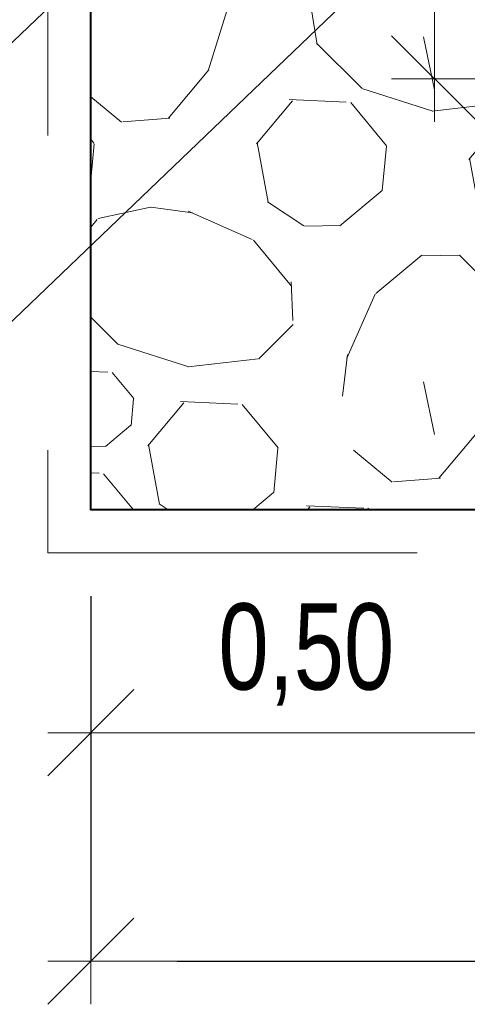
# Model space of a CAD drawing. Header units: metres. Extents: x 351055.4 to 351076.4, y -78447.2 to -78432.3.
# Tile 47 of 68: x 351070.338 to 351070.857, y -78438.378 to -78437.235. Entities that reach past the tile are written whole.
import ezdxf
from ezdxf.enums import TextEntityAlignment as Align

# ---------------------------------------------------------------- set-up
doc = ezdxf.new("R2010")
doc.units = ezdxf.units.M
doc.header["$MEASUREMENT"] = 0
doc.linetypes.add('DGN Style 2', pattern=[0.912958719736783, 0.5477752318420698, -0.3651834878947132])
doc.layers.get('0').update_dxf_attribs({"color": 1, "lineweight": 30})
for name, color, linetype, lineweight in [('KOTY', 7, 'Continuous', 13), ('RAMECEK', 7, 'Continuous', 0), ('ŠRAFY', 7, 'Continuous', 0)]:
    doc.layers.add(name, color=color, linetype=linetype, lineweight=lineweight)
doc.styles.add('ARIAL', font='arial.ttf')
doc.dimstyles.new('1 500', dxfattribs={"dimtxt": 1, "dimasz": 1, "dimexe": 0, "dimexo": 1, "dimgap": 0.5, "dimtad": 1, "dimzin": 0, "dimtxsty": 'ARIAL', "dimblk": 'KONCOVA ZNACKA KOTY_1.0', "dimcen": 0, "dimazin": 3, "dimtfac": 1, "dimtdec": 0, "dimtofl": 0, "dimtmove": 0, "dimatfit": 1, "dimldrblk": 'KONCOVA ZNACKA KOTY_1.0', "dimfxl": 0, "dimtolj": 1, "dimtzin": 0, "dimarcsym": 0})

# ---------------------------------------------------------------- blocks, each defined once
blk = doc.blocks.new('KONCOVA ZNACKA KOTY_1.0')
blk.add_line((0, 0), (-1, 0))
at = {"layer": 'KOTY'}
for p, q in [((-0.4999340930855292, -0.4999340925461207), (0.4999340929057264, 0.4999340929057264)), ((-1.798028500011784e-10, -0.4999340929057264), (0, 0.4999340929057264)), ((-0.4999340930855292, 0), (0.4999340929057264, 0))]:
    blk.add_line(p, q, dxfattribs=at)
blk = doc.blocks.new('*D35')
at = {"layer": 'Defpoints', "color": 0, "linetype": 'Continuous'}
for p in [(351070.4204420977, -78437.80406749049), (351072.0904193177, -78437.80406749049), (351072.0904193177, -78438.3276454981)]:
    blk.add_point(p, dxfattribs=at)
at = {"layer": 'KOTY', "color": 0, "linetype": 'ByBlock', "lineweight": -2}
for p, q in [((351070.4204420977, -78437.9040674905), (351070.4204420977, -78438.3276454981)), ((351072.0904193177, -78437.9040674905), (351072.0904193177, -78438.3276454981))]:
    blk.add_line(p, q, dxfattribs=at)
at = {"layer": 'KOTY', "color": 0, "linetype": 'Continuous', "lineweight": -2}
blk.add_line((351070.5204420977, -78438.3276454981), (351071.9904193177, -78438.3276454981), dxfattribs=at)
at = {"layer": 'KOTY', "color": 0, "linetype": 'Continuous', "lineweight": -2, "xscale": 0.09999999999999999, "yscale": 0.09999999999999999, "zscale": 0.09999999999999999, "rotation": 180}
blk.add_blockref('KONCOVA ZNACKA KOTY_1.0', (351070.4204420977, -78438.3276454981), dxfattribs=at)
at = {"layer": 'KOTY', "color": 0, "linetype": 'Continuous', "lineweight": -2, "xscale": 0.09999999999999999, "yscale": 0.09999999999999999, "zscale": 0.09999999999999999}
blk.add_blockref('KONCOVA ZNACKA KOTY_1.0', (351072.0904193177, -78438.3276454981), dxfattribs=at)
at = {"layer": 'KOTY', "color": 0, "linetype": 'Continuous', "insert": (351071.2554307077, -78438.2175499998), "char_height": 0.09999999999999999, "attachment_point": 5, "style": 'ARIAL'}
blk.add_mtext('\\A1;\\H1x;\\W0.75;1,67', dxfattribs=at)
blk = doc.blocks.new('KONCOVA ZNACKA KOTY')
at = {"color": 0, "linetype": 'ByBlock', "lineweight": -2}
for p, q in [((-0.2651650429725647, -0.2651650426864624), (0.2651650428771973, 0.2651650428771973)), ((-9.5367431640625e-11, -0.2651650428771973), (0, 0.2651650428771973)), ((-0.2651650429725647, 0), (0.2651650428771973, 0))]:
    blk.add_line(p, q, dxfattribs=at)
blk = doc.blocks.new('*D36')
at = {"layer": 'Defpoints', "color": 0, "linetype": 'Continuous'}
for p in [(351070.8192605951, -78436.40646225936), (351070.9204420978, -78436.40646225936), (351070.9204420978, -78437.30406749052)]:
    blk.add_point(p, dxfattribs=at)
at = {"layer": 'KOTY', "color": 0, "linetype": 'ByBlock', "lineweight": -2}
for p, q in [((351070.8204420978, -78436.40646225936), (351070.8192605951, -78436.40646225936)), ((351070.8204420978, -78437.30406749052), (351070.8192605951, -78437.30406749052))]:
    blk.add_line(p, q, dxfattribs=at)
at = {"layer": 'KOTY', "color": 0, "linetype": 'Continuous', "lineweight": -2}
blk.add_line((351070.8192605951, -78437.20406749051), (351070.8192605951, -78436.50646225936), dxfattribs=at)
at = {"layer": 'KOTY', "color": 0, "linetype": 'Continuous', "lineweight": -2, "xscale": 0.09999999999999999, "yscale": 0.09999999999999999, "zscale": 0.09999999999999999}
for p, rotation in [((351070.8192605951, -78436.40646225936), 90), ((351070.8192605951, -78437.30406749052), 270)]:
    blk.add_blockref('KONCOVA ZNACKA KOTY_1.0', p, dxfattribs=dict(at, rotation=rotation))
at = {"layer": 'KOTY', "color": 0, "linetype": 'Continuous', "insert": (351070.7091650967, -78436.855264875), "char_height": 0.09999999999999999, "attachment_point": 5, "rotation": 90, "style": 'ARIAL'}
blk.add_mtext('\\A1;\\H1x;\\W0.75;0,90', dxfattribs=at)

msp = doc.modelspace()

# ---------------------------------------------------------------- hatches: boundary and pattern name
at = {"layer": 'ŠRAFY'}
h = msp.add_hatch(dxfattribs=at)
h.set_pattern_fill('GRAVEL', color=256, style=0, pattern_type=2)
h.set_pattern_definition([(100.50765, (351069.840912, -78437.408746), (0.7895981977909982, -2.468580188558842), [0.07015499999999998, -4.122773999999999]), (50.040876, (351069.828118, -78437.339767), (-7.580368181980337, -9.209457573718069), [0.065112, -13.045015]), (357.49319, (351069.869935, -78437.289859), (-12.39279574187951, 0.6399174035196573), [0.06641099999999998, -13.993876]), (309.11572, (351069.936282, -78437.292764), (6.491410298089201, -8.170392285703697), [0.06529, -11.515127]), (264.749335, (351069.977473, -78437.343421), (-0.02494673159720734, -1.654035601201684), [0.05154299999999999, -10.75752]), (219.959124, (351069.972756, -78437.394748), (-0.8394910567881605, -0.8394913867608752), [0.063621, -13.046506]), (180.864089, (351069.923991, -78437.435607), (0.8145444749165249, -0.8145447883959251), [0.040935, -1.613289]), (146.646988, (351069.88306, -78437.436225), (-4.097669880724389, 2.418687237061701), [0.050302, -5.830483]), (66.2119, (351069.942841, -78437.181701), (-1.703929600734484, -3.333018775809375), [0.08119, -6.286316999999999]), (39.959124, (351069.97559, -78437.10740800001), (-9.209457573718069, -7.580368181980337), [0.06930599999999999, -13.04082]), (0.864089, (351070.028713, -78437.062897), (-0.8394914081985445, -0.8394915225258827), [0.045064, -1.60916]), (315, (351070.073772, -78437.062217), (-0.02494672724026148, -1.654035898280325), [0.055567, -1.096373]), (276.284391, (351070.113064, -78437.101509), (0.714757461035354, -7.430688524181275), [0.081389, -13.205797]), (252.889832, (351070.121973, -78437.182409), (-0.8644380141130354, -2.49352721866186), [0.08611, -14.689519]), (230.040876, (351070.096639, -78437.264708), (-0.839491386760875, -0.8394910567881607), [0.073486, -13.03664]), (184.223077, (351070.049443, -78437.321035), (-12.41774287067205, -1.014118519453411), [0.054461, -14.055628]), (140.352606, (351069.995129, -78437.325046), (0.8145449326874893, -0.8145442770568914), [0.058126, -12.66871]), (101.741, (351070, -78437.3), (2.318895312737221, -10.71379260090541), [0.062546, -15.0909]), (82.81957299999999, (351069.937646, -78437.226721), (-0.91433153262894, -5.8015990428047), [0.048911, -7.465657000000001]), (100.50765, (351069.682386, -78436.986497), (0.7895981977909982, -2.468580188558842), [0.07013099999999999, -4.122798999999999]), (50.040876, (351069.669596, -78436.91754299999), (-7.580368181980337, -9.209457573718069), [0.065096, -13.04503]), (357.49319, (351069.711404, -78436.867646), (-12.39279574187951, 0.6399174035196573), [0.06641399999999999, -13.993873]), (309.647394, (351069.777755, -78436.870551), (0.8145442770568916, -0.814544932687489), [0.06529299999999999, -12.661543]), (264.749335, (351069.819416, -78436.920826), (-0.02494673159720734, -1.654035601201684), [0.05195, -10.757113]), (219.959124, (351069.814661, -78436.97255800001), (-0.8394910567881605, -0.8394913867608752), [0.063908, -13.046218]), (180.864089, (351069.765675, -78437.01360199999), (0.8145444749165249, -0.8145447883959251), [0.041138, -1.613086]), (146.646988, (351069.724542, -78437.014223), (-4.097669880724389, 2.418687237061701), [0.050421, -5.830364]), (100.50765, (351070.005569, -78436.162979), (0.7895981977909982, -2.468580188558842), [0.07011299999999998, -4.122815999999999]), (50.040876, (351069.992782, -78436.094042), (-7.580368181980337, -9.209457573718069), [0.065107, -13.04502]), (357.49319, (351070.034597, -78436.044137), (-12.39279574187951, 0.6399174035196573), [0.06638399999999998, -13.993903]), (309.11572, (351070.100917, -78436.047041), (6.491410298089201, -8.170392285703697), [0.065273, -11.515144]), (264.749335, (351070.142097, -78436.097685), (-0.02494673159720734, -1.654035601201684), [0.051552, -10.757511]), (219.959124, (351070.13738, -78436.149021), (-0.8394910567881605, -0.8394913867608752), [0.063569, -13.046557]), (180.864089, (351070.088653, -78436.18984800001), (0.8145444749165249, -0.8145447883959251), [0.04094100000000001, -1.613283]), (146.646988, (351070.047717, -78436.19046499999), (-4.097669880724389, 2.418687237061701), [0.050283, -5.830502]), (100.50765, (351070.445849, -78436.50309099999), (0.7895981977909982, -2.468580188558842), [0.04207299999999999, -4.150855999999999]), (50.040876, (351070.438176, -78436.461723), (-7.580368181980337, -9.209457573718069), [0.039073, -13.071054]), (357.49319, (351070.46327, -78436.431773), (-12.39279574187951, 0.6399174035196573), [0.03986799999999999, -14.020419]), (309.11572, (351070.5031, -78436.433517), (6.491410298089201, -8.170392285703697), [0.039143, -11.541275]), (264.749335, (351070.527795, -78436.463887), (-0.02494673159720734, -1.654035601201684), [0.030921, -10.778142]), (219.959124, (351070.524965, -78436.494678), (-0.8394910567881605, -0.8394913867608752), [0.038165, -13.071962]), (180.864089, (351070.495712, -78436.519189), (0.8145444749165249, -0.8145447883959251), [0.024573, -1.629651]), (146.646988, (351070.471141, -78436.51956), (-4.097669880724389, 2.418687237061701), [0.030146, -5.850639]), (100.50765, (351070.158622, -78437.121116), (0.7895981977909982, -2.468580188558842), [0.07013099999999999, -4.122798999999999]), (50.040876, (351070.145833, -78437.052162), (-7.580368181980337, -9.209457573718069), [0.065126, -13.045]), (357.49319, (351070.187659, -78437.002242), (-12.39279574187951, 0.6399174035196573), [0.066396, -13.993891]), (309.11572, (351070.253992, -78437.00514600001), (6.491410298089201, -8.170392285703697), [0.06531100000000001, -11.515107]), (264.749335, (351070.295196, -78437.055819), (-0.02494673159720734, -1.654035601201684), [0.051536, -10.757527]), (219.959124, (351070.29048, -78437.107138), (-0.8394910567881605, -0.8394913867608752), [0.06361699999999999, -13.046509]), (180.864089, (351070.241717, -78437.147996), (0.8145444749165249, -0.8145447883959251), [0.040951, -1.613273]), (146.646988, (351070.200771, -78437.148614), (-4.097669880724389, 2.418687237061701), [0.050284, -5.830502]), (100.50765, (351070.173832, -78436.53875), (0.7895981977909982, -2.468580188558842), [0.07013799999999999, -4.122791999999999]), (50.040876, (351070.161041, -78436.469788), (-7.580368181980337, -9.209457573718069), [0.065094, -13.045033]), (357.49319, (351070.202847, -78436.419894), (-12.39279574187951, 0.6399174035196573), [0.06641799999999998, -13.993869]), (309.647394, (351070.269201, -78436.422799), (0.8145442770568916, -0.814544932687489), [0.06526699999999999, -12.661569]), (264.749335, (351070.310845, -78436.473053), (-0.02494673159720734, -1.654035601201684), [0.051978, -10.757085]), (219.959124, (351070.306089, -78436.524813), (-0.8394910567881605, -0.8394913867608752), [0.06389500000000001, -13.046232]), (180.864089, (351070.257113, -78436.565849), (0.8145444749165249, -0.8145447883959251), [0.04115, -1.613074]), (146.646988, (351070.215968, -78436.56646900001), (-4.097669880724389, 2.418687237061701), [0.05043, -5.830355]), (100.50765, (351069.828566, -78437.10730599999), (0.7895981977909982, -2.468580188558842), [0.07015499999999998, -4.122773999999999]), (50.040876, (351069.815772, -78437.038328), (-7.580368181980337, -9.209457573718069), [0.065112, -13.045015]), (357.49319, (351069.857589, -78436.98842000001), (-12.39279574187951, 0.6399174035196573), [0.06641099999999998, -13.993876]), (309.11572, (351069.923936, -78436.991324), (6.491410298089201, -8.170392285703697), [0.06529, -11.515127]), (264.749335, (351069.965127, -78437.04198099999), (-0.02494673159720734, -1.654035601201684), [0.05154299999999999, -10.75752]), (219.959124, (351069.96041, -78437.09330800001), (-0.8394910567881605, -0.8394913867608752), [0.063621, -13.046506]), (180.864089, (351069.911645, -78437.13416799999), (0.8145444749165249, -0.8145447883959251), [0.040935, -1.613289]), (146.646988, (351069.870714, -78437.134785), (-4.097669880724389, 2.418687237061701), [0.050308, -5.830476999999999]), (100.50765, (351069.469787, -78436.63317), (0.7895981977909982, -2.468580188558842), [0.07015499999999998, -4.122773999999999]), (50.040876, (351069.456993, -78436.564191), (-7.580368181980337, -9.209457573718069), [0.065083, -13.045043]), (357.49319, (351069.498792, -78436.51430499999), (-12.39279574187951, 0.6399174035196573), [0.06642799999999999, -13.993859]), (309.11572, (351069.565156, -78436.51721), (6.491410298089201, -8.170392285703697), [0.065273, -11.515144]), (264.749335, (351069.606336, -78436.567854), (-0.02494673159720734, -1.654035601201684), [0.051533, -10.75753]), (219.959124, (351069.60162, -78436.619171), (-0.8394910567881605, -0.8394913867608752), [0.06361499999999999, -13.046511]), (180.864089, (351069.552859, -78436.660027), (0.8145444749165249, -0.8145447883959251), [0.040949, -1.613275]), (146.646988, (351069.511915, -78436.66064500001), (-4.097669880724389, 2.418687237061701), [0.050289, -5.830496]), (100.50765, (351070.304102, -78436.972284), (0.7895981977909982, -2.468580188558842), [0.07013099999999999, -4.122798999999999]), (50.040876, (351070.291313, -78436.90333), (-7.580368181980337, -9.209457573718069), [0.065126, -13.045]), (357.49319, (351070.33314, -78436.85341), (-12.39279574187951, 0.6399174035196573), [0.066396, -13.993891]), (309.11572, (351070.399472, -78436.856314), (6.491410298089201, -8.170392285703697), [0.06531100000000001, -11.515107]), (264.749335, (351070.440676, -78436.906987), (-0.02494673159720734, -1.654035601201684), [0.051536, -10.757527]), (219.959124, (351070.43596, -78436.95830700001), (-0.8394910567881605, -0.8394913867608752), [0.06361699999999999, -13.046509]), (180.864089, (351070.387197, -78436.999164), (0.8145444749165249, -0.8145447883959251), [0.040951, -1.613273]), (146.646988, (351070.346251, -78436.999782), (-4.097669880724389, 2.418687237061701), [0.050284, -5.830502]), (66.2119, (351070.160213, -78436.746936), (-1.703929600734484, -3.333018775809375), [0.08119, -6.286316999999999]), (39.959124, (351070.192962, -78436.672644), (-9.209457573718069, -7.580368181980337), [0.06930599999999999, -13.04082]), (0.864089, (351070.246085, -78436.628132), (-0.8394914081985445, -0.8394915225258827), [0.045086, -1.609138]), (315, (351070.291166, -78436.627453), (-0.02494672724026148, -1.654035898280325), [0.055552, -1.096388]), (276.284391, (351070.330447, -78436.666733), (0.714757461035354, -7.430688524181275), [0.08140399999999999, -13.205782]), (252.889832, (351070.339357, -78436.747648), (-0.8644380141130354, -2.49352721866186), [0.08611, -14.689519]), (230.040876, (351070.314023, -78436.829947), (-0.839491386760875, -0.8394910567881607), [0.073462, -13.036664]), (184.223077, (351070.266842, -78436.886256), (-12.41774287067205, -1.014118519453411), [0.05449, -14.055599]), (140.352606, (351070.2125, -78436.89026900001), (0.8145449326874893, -0.8145442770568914), [0.058115, -12.668721]), (101.741, (351070, -78436.9), (2.318895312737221, -10.71379260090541), [0.062542, -15.0909]), (82.81957299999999, (351070.1550260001, -78436.791955), (-0.91433153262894, -5.8015990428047), [0.048908, -7.465660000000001]), (66.2119, (351069.899375, -78436.817152), (-1.703929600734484, -3.333018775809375), [0.081162, -6.286345]), (39.959124, (351069.932113, -78436.742885), (-9.209457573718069, -7.580368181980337), [0.069332, -13.040795]), (0.864089, (351069.985256, -78436.69835800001), (-0.8394914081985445, -0.8394915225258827), [0.045056, -1.609168]), (315, (351070.030307, -78436.697678), (-0.02494672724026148, -1.654035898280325), [0.05556000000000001, -1.09638]), (276.284391, (351070.069593, -78436.736965), (0.714757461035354, -7.430688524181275), [0.081385, -13.205801]), (252.889832, (351070.078502, -78436.817861), (-0.8644380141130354, -2.49352721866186), [0.086135, -14.689495]), (230.040876, (351070.053161, -78436.900183), (-0.839491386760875, -0.8394910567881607), [0.073461, -13.036666]), (184.223077, (351070.005981, -78436.95649099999), (-12.41774287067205, -1.014118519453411), [0.054488, -14.055601]), (140.352606, (351069.951641, -78436.960503), (0.8145449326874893, -0.8145442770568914), [0.058113, -12.668723]), (101.741, (351070, -78436.9), (2.318895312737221, -10.71379260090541), [0.062557, -15.0909]), (82.81957299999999, (351069.894165, -78436.862175), (-0.91433153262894, -5.8015990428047), [0.048892, -7.465675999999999]), (336.130768, (351070.579471, -78436.550502), (-5.751706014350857, 2.393740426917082), [0.081173, -9.798666]), (309.647394, (351070.653701, -78436.58334900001), (0.8145442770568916, -0.814544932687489), [0.06927, -12.657566]), (272.50681, (351070.6979, -78436.636686), (0.639917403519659, -12.39279574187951), [0.044748, -14.015539]), (225, (351070.699857, -78436.68139), (-1.654035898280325, -0.02494672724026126), [0.056213, -1.131007]), (186.555052, (351070.660108, -78436.721139), (-9.109670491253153, -0.9642249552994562), [0.081784, -16.592527]), (162.262653, (351070.578859, -78436.730475), (0.8145448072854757, -0.8145442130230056), [0.086479, -2.505307]), (135, (351070.496491, -78436.70412899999), (-0.02494672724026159, -1.654035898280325), [0.073385, -1.078555]), (99.19186499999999, (351070.4446, -78436.652238), (0.764651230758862, -4.122616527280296), [0.050214, -14.154069]), (50.040876, (351070.436578, -78436.602669), (-7.580368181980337, -9.209457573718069), [0.057767, -13.052359]), (12.102962, (351070.473679, -78436.55838999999), (-1.654035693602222, -0.02494669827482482), [0.062169, -4.179681]), (352.702945, (351070.534466, -78436.545355), (-4.122616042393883, 0.7646513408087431), [0.048885, -5.774935]), (100.50765, (351070.384988, -78436.831916), (0.7895981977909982, -2.468580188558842), [0.07013799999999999, -4.122791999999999]), (50.040876, (351070.372197, -78436.762955), (-7.580368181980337, -9.209457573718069), [0.065094, -13.045033]), (357.49319, (351070.414003, -78436.71306000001), (-12.39279574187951, 0.6399174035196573), [0.06641799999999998, -13.993869]), (309.647394, (351070.480357, -78436.715965), (0.8145442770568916, -0.814544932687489), [0.06526699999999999, -12.661569]), (264.749335, (351070.522001, -78436.76622), (-0.02494673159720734, -1.654035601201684), [0.051978, -10.757085]), (219.959124, (351070.517245, -78436.817979), (-0.8394910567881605, -0.8394913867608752), [0.06389500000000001, -13.046232]), (180.864089, (351070.468269, -78436.859015), (0.8145444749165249, -0.8145447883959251), [0.04115, -1.613074]), (146.646988, (351070.427124, -78436.85963600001), (-4.097669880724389, 2.418687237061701), [0.05043, -5.830355]), (336.130768, (351069.766772, -78437.094006), (-5.751706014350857, 2.393740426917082), [0.081173, -9.798666]), (309.647394, (351069.841002, -78437.126852), (0.8145442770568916, -0.814544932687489), [0.06927, -12.657566]), (272.50681, (351069.885201, -78437.18018899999), (0.639917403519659, -12.39279574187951), [0.044748, -14.015539]), (225, (351069.887158, -78437.224894), (-1.654035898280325, -0.02494672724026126), [0.056213, -1.131007]), (186.555052, (351069.847409, -78437.264642), (-9.109670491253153, -0.9642249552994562), [0.081784, -16.592527]), (162.262653, (351069.766159, -78437.27397899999), (0.8145448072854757, -0.8145442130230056), [0.086452, -2.505334]), (135, (351069.683817, -78437.247641), (-0.02494672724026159, -1.654035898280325), [0.073409, -1.078531]), (99.19186499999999, (351069.631909, -78437.195733), (0.764651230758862, -4.122616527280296), [0.050182, -14.154101]), (50.040876, (351069.623893, -78437.14619500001), (-7.580368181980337, -9.209457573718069), [0.057775, -13.052351]), (12.102962, (351069.660999, -78437.10191), (-1.654035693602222, -0.02494669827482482), [0.06217, -4.179679]), (352.702945, (351069.721787, -78437.088875), (-4.122616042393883, 0.7646513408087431), [0.048887, -5.774933]), (100.50765, (351070.054762, -78436.654341), (0.7895981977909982, -2.468580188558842), [0.07013799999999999, -4.122791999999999]), (50.040876, (351070.041971, -78436.585379), (-7.580368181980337, -9.209457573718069), [0.065092, -13.045034]), (357.49319, (351070.083776, -78436.53548600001), (-12.39279574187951, 0.6399174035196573), [0.06639799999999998, -13.993889]), (309.11572, (351070.150111, -78436.53839), (6.491410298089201, -8.170392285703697), [0.065282, -11.515135]), (264.749335, (351070.191297, -78436.589041), (-0.02494673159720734, -1.654035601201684), [0.051539, -10.757524]), (219.959124, (351070.18658, -78436.640363), (-0.8394910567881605, -0.8394913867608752), [0.063587, -13.046539]), (180.864089, (351070.137841, -78436.68120199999), (0.8145444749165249, -0.8145447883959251), [0.040935, -1.613289]), (146.646988, (351070.09691, -78436.681819), (-4.097669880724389, 2.418687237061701), [0.050279, -5.830507]), (100.50765, (351069.52159, -78437.066725), (0.7895981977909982, -2.468580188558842), [0.07011299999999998, -4.122815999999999]), (50.040876, (351069.508803, -78436.997788), (-7.580368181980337, -9.209457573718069), [0.065107, -13.04502]), (357.49319, (351069.550618, -78436.947883), (-12.39279574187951, 0.6399174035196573), [0.06638399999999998, -13.993903]), (309.647394, (351069.616938, -78436.950787), (0.8145442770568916, -0.814544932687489), [0.065303, -12.661533]), (264.749335, (351069.658605, -78437.001069), (-0.02494673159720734, -1.654035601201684), [0.051957, -10.757106]), (219.959124, (351069.653851, -78437.05280800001), (-0.8394910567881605, -0.8394913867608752), [0.063913, -13.046214]), (180.864089, (351069.604861, -78437.093855), (0.8145444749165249, -0.8145447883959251), [0.041141, -1.613083]), (146.646988, (351069.563725, -78437.094476), (-4.097669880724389, 2.418687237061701), [0.050417, -5.830368]), (100.50765, (351069.388689, -78436.917872), (0.7895981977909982, -2.468580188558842), [0.07015499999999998, -4.122773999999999]), (50.040876, (351069.375895, -78436.84889400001), (-7.580368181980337, -9.209457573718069), [0.065082, -13.045045]), (357.49319, (351069.417693, -78436.79900900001), (-12.39279574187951, 0.6399174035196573), [0.06642899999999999, -13.993858]), (309.11572, (351069.484058, -78436.801914), (6.491410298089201, -8.170392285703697), [0.065272, -11.515145]), (264.749335, (351069.525238, -78436.852557), (-0.02494673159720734, -1.654035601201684), [0.05153200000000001, -10.757531]), (219.959124, (351069.520522, -78436.903873), (-0.8394910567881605, -0.8394913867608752), [0.063613, -13.046514]), (180.864089, (351069.471762, -78436.944728), (0.8145444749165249, -0.8145447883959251), [0.040951, -1.613273]), (146.646988, (351069.430816, -78436.945345), (-4.097669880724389, 2.418687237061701), [0.050288, -5.830497]), (336.130768, (351069.999735, -78436.350313), (-5.751706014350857, 2.393740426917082), [0.081162, -9.798677]), (309.647394, (351070.073956, -78436.38315499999), (0.8145442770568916, -0.814544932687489), [0.06928200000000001, -12.657554]), (272.50681, (351070.118162, -78436.436502), (0.639917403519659, -12.39279574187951), [0.04476299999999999, -14.015524]), (225, (351070.12012, -78436.481222), (-1.654035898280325, -0.02494672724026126), [0.056228, -1.130992]), (186.555052, (351070.080361, -78436.520981), (-9.109670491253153, -0.9642249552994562), [0.081769, -16.592543]), (162.262653, (351069.999126, -78436.530315), (0.8145448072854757, -0.8145442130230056), [0.086504, -2.505282]), (135, (351069.916734, -78436.503961), (-0.02494672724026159, -1.654035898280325), [0.073385, -1.078555]), (99.19186499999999, (351069.864843, -78436.45207), (0.764651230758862, -4.122616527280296), [0.050214, -14.154069]), (50.040876, (351069.856822, -78436.402501), (-7.580368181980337, -9.209457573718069), [0.057767, -13.052359]), (12.102962, (351069.893922, -78436.35822200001), (-1.654035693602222, -0.02494669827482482), [0.062169, -4.179681]), (352.702945, (351069.954709, -78436.345187), (-4.122616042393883, 0.7646513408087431), [0.048885, -5.774935]), (100.50765, (351069.80835, -78436.636225), (0.7895981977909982, -2.468580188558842), [0.07013799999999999, -4.122791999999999]), (50.040876, (351069.795559, -78436.567263), (-7.580368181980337, -9.209457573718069), [0.065092, -13.045034]), (357.49319, (351069.837364, -78436.51737), (-12.39279574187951, 0.6399174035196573), [0.06641899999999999, -13.993868]), (309.647394, (351069.903719, -78436.520275), (0.8145442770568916, -0.814544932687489), [0.06526599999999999, -12.66157]), (264.749335, (351069.945362, -78436.57052899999), (-0.02494673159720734, -1.654035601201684), [0.05195399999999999, -10.757109]), (219.959124, (351069.940608, -78436.622265), (-0.8394910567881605, -0.8394913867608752), [0.06390900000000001, -13.046218]), (180.864089, (351069.891622, -78436.66330900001), (0.8145444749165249, -0.8145447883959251), [0.041121, -1.613103]), (146.646988, (351069.850506, -78436.663929), (-4.097669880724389, 2.418687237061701), [0.050439, -5.830346]), (336.130768, (351069.71673, -78436.64710700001), (-5.751706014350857, 2.393740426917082), [0.081173, -9.798666]), (309.647394, (351069.79096, -78436.67995399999), (0.8145442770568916, -0.814544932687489), [0.06927, -12.657566]), (272.50681, (351069.835159, -78436.73329), (0.639917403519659, -12.39279574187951), [0.04476999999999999, -14.015517]), (225, (351069.837117, -78436.77801699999), (-1.654035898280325, -0.02494672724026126), [0.056198, -1.131022]), (186.555052, (351069.797379, -78436.81775599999), (-9.109670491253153, -0.9642249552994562), [0.08175199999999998, -16.59256]), (162.262653, (351069.716161, -78436.827088), (0.8145448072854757, -0.8145442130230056), [0.086495, -2.505291]), (135, (351069.633777, -78436.800737), (-0.02494672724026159, -1.654035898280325), [0.073407, -1.078533]), (99.19186499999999, (351069.581871, -78436.74883099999), (0.764651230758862, -4.122616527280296), [0.050179, -14.154103]), (50.040876, (351069.573855, -78436.699296), (-7.580368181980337, -9.209457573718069), [0.05777, -13.052356]), (12.102962, (351069.610957, -78436.655015), (-1.654035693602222, -0.02494669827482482), [0.06217, -4.179679]), (352.702945, (351069.671746, -78436.64197899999), (-4.122616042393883, 0.7646513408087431), [0.048886, -5.774934]), (336.130768, (351070.194706, -78436.207103), (-5.751706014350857, 2.393740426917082), [0.081162, -9.798677]), (309.647394, (351070.268926, -78436.23994500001), (0.8145442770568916, -0.814544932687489), [0.06928, -12.657556]), (272.50681, (351070.313131, -78436.293289), (0.639917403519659, -12.39279574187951), [0.04474499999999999, -14.015542]), (225, (351070.315088, -78436.337991), (-1.654035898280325, -0.02494672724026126), [0.05621, -1.13101]), (186.555052, (351070.275341, -78436.377738), (-9.109670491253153, -0.9642249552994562), [0.081783, -16.592529]), (162.262653, (351070.194093, -78436.387074), (0.8145448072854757, -0.8145442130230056), [0.086478, -2.505308]), (135, (351070.111726, -78436.360728), (-0.02494672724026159, -1.654035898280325), [0.073384, -1.078556]), (99.19186499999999, (351070.059836, -78436.308837), (0.764651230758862, -4.122616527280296), [0.050213, -14.15407]), (50.040876, (351070.051815, -78436.259269), (-7.580368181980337, -9.209457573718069), [0.057736, -13.05239]), (12.102962, (351070.088895, -78436.215014), (-1.654035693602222, -0.02494669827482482), [0.062192, -4.179658]), (352.702945, (351070.149705, -78436.201975), (-4.122616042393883, 0.7646513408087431), [0.048879, -5.774941]), (66.2119, (351069.25233, -78436.646343), (-1.703929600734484, -3.333018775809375), [0.081162, -6.286345]), (39.959124, (351069.285068, -78436.572076), (-9.209457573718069, -7.580368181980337), [0.069329, -13.040797]), (0.864089, (351069.338209, -78436.52755), (-0.8394914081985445, -0.8394915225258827), [0.045038, -1.609186]), (315, (351069.383241, -78436.52687100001), (-0.02494672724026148, -1.654035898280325), [0.055543, -1.096397]), (276.284391, (351069.422516, -78436.566146), (0.714757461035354, -7.430688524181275), [0.081399, -13.205787]), (252.889832, (351069.431426, -78436.64705599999), (-0.8644380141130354, -2.49352721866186), [0.086095, -14.689534]), (230.040876, (351069.406096, -78436.72933999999), (-0.839491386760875, -0.8394910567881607), [0.07347100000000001, -13.036655]), (184.223077, (351069.35891, -78436.785656), (-12.41774287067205, -1.014118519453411), [0.054461, -14.055628]), (140.352606, (351069.304597, -78436.78966699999), (0.8145449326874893, -0.8145442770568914), [0.058096, -12.66874]), (101.741, (351069, -78436.8), (2.318895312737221, -10.71379260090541), [0.062569, -15.0909]), (82.81957299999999, (351069.247132, -78436.691339), (-0.91433153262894, -5.8015990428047), [0.048905, -7.465663]), (100.50765, (351069.82479, -78436.294077), (0.7895981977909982, -2.468580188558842), [0.07013799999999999, -4.122791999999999]), (50.040876, (351069.811999, -78436.225115), (-7.580368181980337, -9.209457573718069), [0.065092, -13.045034]), (357.49319, (351069.853804, -78436.175222), (-12.39279574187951, 0.6399174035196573), [0.06639799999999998, -13.993889]), (309.11572, (351069.920139, -78436.178126), (6.491410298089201, -8.170392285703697), [0.065282, -11.515135]), (264.749335, (351069.961325, -78436.228777), (-0.02494673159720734, -1.654035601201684), [0.051539, -10.757524]), (219.959124, (351069.956608, -78436.2801), (-0.8394910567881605, -0.8394913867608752), [0.063587, -13.046539]), (180.864089, (351069.907868, -78436.320938), (0.8145444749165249, -0.8145447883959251), [0.040935, -1.613289]), (146.646988, (351069.866938, -78436.321555), (-4.097669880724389, 2.418687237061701), [0.050308, -5.830476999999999]), (66.2119, (351069.585335, -78436.399591), (-1.703929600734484, -3.333018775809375), [0.081162, -6.286345]), (39.959124, (351069.618072, -78436.325324), (-9.209457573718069, -7.580368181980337), [0.069332, -13.040795]), (0.864089, (351069.671215, -78436.280797), (-0.8394914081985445, -0.8394915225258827), [0.045056, -1.609168]), (315, (351069.716266, -78436.280117), (-0.02494672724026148, -1.654035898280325), [0.05556000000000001, -1.09638]), (276.284391, (351069.755553, -78436.319404), (0.714757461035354, -7.430688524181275), [0.081385, -13.205801]), (252.889832, (351069.764462, -78436.4003), (-0.8644380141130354, -2.49352721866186), [0.086135, -14.689495]), (230.040876, (351069.73912, -78436.482622), (-0.839491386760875, -0.8394910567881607), [0.073461, -13.036666]), (184.223077, (351069.691941, -78436.53893), (-12.41774287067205, -1.014118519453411), [0.054488, -14.055601]), (140.352606, (351069.637601, -78436.542943), (0.8145449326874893, -0.8145442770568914), [0.058113, -12.668723]), (101.741, (351070, -78436.5), (2.318895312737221, -10.71379260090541), [0.062557, -15.0909]), (82.81957299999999, (351069.580125, -78436.444614), (-0.91433153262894, -5.8015990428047), [0.048916, -7.465652]), (100.50765, (351069.416118, -78436.472162), (0.7895981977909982, -2.468580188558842), [0.07015499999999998, -4.122773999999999]), (50.040876, (351069.403324, -78436.403183), (-7.580368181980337, -9.209457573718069), [0.065083, -13.045043]), (357.49319, (351069.445123, -78436.35329700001), (-12.39279574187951, 0.6399174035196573), [0.06642799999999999, -13.993859]), (309.11572, (351069.511487, -78436.356202), (6.491410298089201, -8.170392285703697), [0.065273, -11.515144]), (264.749335, (351069.552667, -78436.406846), (-0.02494673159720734, -1.654035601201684), [0.051533, -10.75753]), (219.959124, (351069.547951, -78436.458163), (-0.8394910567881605, -0.8394913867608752), [0.06361499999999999, -13.046511]), (180.864089, (351069.49919, -78436.49901900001), (0.8145444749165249, -0.8145447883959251), [0.040949, -1.613275]), (146.646988, (351069.458245, -78436.49963600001), (-4.097669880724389, 2.418687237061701), [0.050289, -5.830496]), (100.50765, (351069.676488, -78436.199445), (0.7895981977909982, -2.468580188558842), [0.07013799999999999, -4.122791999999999]), (50.040876, (351069.663698, -78436.130483), (-7.580368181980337, -9.209457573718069), [0.065092, -13.045034]), (357.49319, (351069.705502, -78436.08059), (-12.39279574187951, 0.6399174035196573), [0.06639799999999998, -13.993889]), (309.11572, (351069.771837, -78436.083494), (6.491410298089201, -8.170392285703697), [0.065282, -11.515135]), (264.749335, (351069.813023, -78436.134145), (-0.02494673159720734, -1.654035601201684), [0.051539, -10.757524]), (219.959124, (351069.808307, -78436.185467), (-0.8394910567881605, -0.8394913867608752), [0.063587, -13.046539]), (180.864089, (351069.759567, -78436.226306), (0.8145444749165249, -0.8145447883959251), [0.040957, -1.613267]), (146.646988, (351069.718615, -78436.226923), (-4.097669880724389, 2.418687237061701), [0.05028999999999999, -5.830495]), (100.50765, (351069.147177, -78436.68900299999), (0.7895981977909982, -2.468580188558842), [0.042098, -4.150830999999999]), (50.040876, (351069.139499, -78436.64761100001), (-7.580368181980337, -9.209457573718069), [0.039058, -13.071069]), (357.49319, (351069.164584, -78436.617673), (-12.39279574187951, 0.6399174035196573), [0.03983999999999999, -14.020447]), (309.647394, (351069.204386, -78436.619416), (0.8145442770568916, -0.814544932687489), [0.03918, -12.687656]), (264.749335, (351069.229385, -78436.649584), (-0.02494673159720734, -1.654035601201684), [0.031183, -10.77788]), (219.959124, (351069.226532, -78436.680636), (-0.8394910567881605, -0.8394913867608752), [0.038346, -13.071781]), (180.864089, (351069.19714, -78436.705263), (0.8145444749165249, -0.8145447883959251), [0.024688, -1.629536]), (146.646988, (351069.172454, -78436.705635), (-4.097669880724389, 2.418687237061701), [0.030252, -5.850533]), (100.50765, (351069.57248, -78436.28241), (0.7895981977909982, -2.468580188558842), [0.04207299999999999, -4.150855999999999]), (50.040876, (351069.564807, -78436.241042), (-7.580368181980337, -9.209457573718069), [0.039073, -13.071054]), (357.49319, (351069.589901, -78436.211092), (-12.39279574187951, 0.6399174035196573), [0.03986799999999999, -14.020419]), (309.11572, (351069.629731, -78436.212836), (6.491410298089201, -8.170392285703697), [0.039143, -11.541275]), (264.749335, (351069.654426, -78436.243206), (-0.02494673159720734, -1.654035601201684), [0.030921, -10.778142]), (219.959124, (351069.651597, -78436.273997), (-0.8394910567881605, -0.8394913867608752), [0.038195, -13.071932]), (180.864089, (351069.62232, -78436.29852699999), (0.8145444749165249, -0.8145447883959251), [0.02455, -1.629674]), (146.646988, (351069.597773, -78436.29889800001), (-4.097669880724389, 2.418687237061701), [0.030157, -5.850627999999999]), (100.50765, (351070.071372, -78437.030048), (0.7895981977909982, -2.468580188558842), [0.042098, -4.150830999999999]), (50.040876, (351070.063695, -78436.988656), (-7.580368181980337, -9.209457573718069), [0.039058, -13.071069]), (357.49319, (351070.088779, -78436.958718), (-12.39279574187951, 0.6399174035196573), [0.03983999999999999, -14.020447]), (309.647394, (351070.128582, -78436.96046), (0.8145442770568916, -0.814544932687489), [0.03918, -12.687656]), (264.749335, (351070.153581, -78436.990628), (-0.02494673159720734, -1.654035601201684), [0.031183, -10.77788]), (219.959124, (351070.150727, -78437.02167999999), (-0.8394910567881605, -0.8394913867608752), [0.038346, -13.071781]), (180.864089, (351070.121335, -78437.046308), (0.8145444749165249, -0.8145447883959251), [0.024668, -1.629556]), (146.646988, (351070.09667, -78437.04668), (-4.097669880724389, 2.418687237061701), [0.030269, -5.850516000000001]), (100.50765, (351070.080727, -78436.921712), (0.7895981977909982, -2.468580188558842), [0.042098, -4.150830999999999]), (50.040876, (351070.07305, -78436.88032000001), (-7.580368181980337, -9.209457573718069), [0.039058, -13.071069]), (357.49319, (351070.098135, -78436.850382), (-12.39279574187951, 0.6399174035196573), [0.03983999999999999, -14.020447]), (309.647394, (351070.137937, -78436.852125), (0.8145442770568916, -0.814544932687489), [0.03918, -12.687656]), (264.749335, (351070.162936, -78436.88229299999), (-0.02494673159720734, -1.654035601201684), [0.031183, -10.77788]), (219.959124, (351070.160082, -78436.913344), (-0.8394910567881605, -0.8394913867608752), [0.038346, -13.071781]), (180.864089, (351070.13069, -78436.937972), (0.8145444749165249, -0.8145447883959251), [0.024668, -1.629556]), (146.646988, (351070.106025, -78436.93834400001), (-4.097669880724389, 2.418687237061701), [0.030269, -5.850516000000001]), (100.50765, (351069.569828, -78436.90300199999), (0.7895981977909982, -2.468580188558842), [0.042098, -4.150830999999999]), (50.040876, (351069.562151, -78436.86161), (-7.580368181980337, -9.209457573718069), [0.039059, -13.071067]), (357.49319, (351069.587237, -78436.831671), (-12.39279574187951, 0.6399174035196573), [0.03983899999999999, -14.020448]), (309.647394, (351069.627038, -78436.833413), (0.8145442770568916, -0.814544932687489), [0.039181, -12.687655]), (264.749335, (351069.652038, -78436.863582), (-0.02494673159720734, -1.654035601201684), [0.031183, -10.77788]), (219.959124, (351069.649184, -78436.894634), (-0.8394910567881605, -0.8394913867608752), [0.038349, -13.071778]), (180.864089, (351069.61979, -78436.919263), (0.8145444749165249, -0.8145447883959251), [0.024687, -1.629537]), (146.646988, (351069.595106, -78436.919636), (-4.097669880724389, 2.418687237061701), [0.030253, -5.850532]), (100.50765, (351070.313457, -78436.595389), (0.7895981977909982, -2.468580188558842), [0.042098, -4.150830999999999]), (50.040876, (351070.30578, -78436.55399700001), (-7.580368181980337, -9.209457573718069), [0.039059, -13.071067]), (357.49319, (351070.330866, -78436.52405800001), (-12.39279574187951, 0.6399174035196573), [0.03983899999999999, -14.020448]), (309.647394, (351070.370667, -78436.525801), (0.8145442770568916, -0.814544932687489), [0.039181, -12.687655]), (264.749335, (351070.395667, -78436.55596900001), (-0.02494673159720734, -1.654035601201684), [0.031183, -10.77788]), (219.959124, (351070.392813, -78436.587022), (-0.8394910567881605, -0.8394913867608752), [0.038349, -13.071778]), (180.864089, (351070.363419, -78436.611651), (0.8145444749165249, -0.8145447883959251), [0.024687, -1.629537]), (146.646988, (351070.338735, -78436.61202300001), (-4.097669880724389, 2.418687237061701), [0.030253, -5.850532]), (100.50765, (351070.31613, -78436.421483), (0.7895981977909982, -2.468580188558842), [0.042056, -4.150873]), (50.040876, (351070.30846, -78436.380133), (-7.580368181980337, -9.209457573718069), [0.039083, -13.071043]), (357.49319, (351070.333561, -78436.350175), (-12.39279574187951, 0.6399174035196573), [0.03983799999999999, -14.020449]), (309.11572, (351070.373361, -78436.35191699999), (6.491410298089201, -8.170392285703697), [0.039153, -11.541265]), (264.749335, (351070.398062, -78436.382295), (-0.02494673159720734, -1.654035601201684), [0.030927, -10.778136]), (219.959124, (351070.395232, -78436.413093), (-0.8394910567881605, -0.8394913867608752), [0.038169, -13.071957]), (180.864089, (351070.365975, -78436.437607), (0.8145444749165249, -0.8145447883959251), [0.024576, -1.629648]), (146.646988, (351070.341401, -78436.437977), (-4.097669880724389, 2.418687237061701), [0.030148, -5.850637]), (66.2119, (351069.835439, -78435.975624), (-1.703929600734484, -3.333018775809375), [0.08119, -6.286316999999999]), (39.959124, (351069.868187, -78435.90133200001), (-9.209457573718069, -7.580368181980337), [0.06930399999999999, -13.040822]), (0.864089, (351069.921309, -78435.856822), (-0.8394914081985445, -0.8394915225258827), [0.045045, -1.609179]), (315, (351069.966349, -78435.856143), (-0.02494672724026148, -1.654035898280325), [0.05555, -1.09639]), (276.284391, (351070.005629, -78435.895422), (0.714757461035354, -7.430688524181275), [0.081384, -13.205801]), (252.889832, (351070.014538, -78435.976318), (-0.8644380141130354, -2.49352721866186), [0.086114, -14.689515]), (230.040876, (351069.989202, -78436.05862000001), (-0.839491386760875, -0.8394910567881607), [0.07347000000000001, -13.036656]), (184.223077, (351069.942017, -78436.114935), (-12.41774287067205, -1.014118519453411), [0.054459, -14.05563]), (140.352606, (351069.887705, -78436.118946), (0.8145449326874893, -0.8145442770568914), [0.05809400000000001, -12.668742]), (101.741, (351070, -78436.1), (2.318895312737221, -10.71379260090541), [0.062568, -15.0909]), (82.81957299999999, (351069.830242, -78436.020619), (-0.91433153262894, -5.8015990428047), [0.048905, -7.465663])])
h.paths.add_polyline_path([(351071.55568747, -78436.45646225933, 0.1417905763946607), (351071.5617601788, -78436.47272775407, 0.1690767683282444), (351071.5679359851, -78436.47692376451), (351071.5820028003, -78436.47895968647, -0.3394542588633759), (351071.5904193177, -78436.4899283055), (351071.5904193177, -78436.5042810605), (351071.5904193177, -78436.5185626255, -0.3394542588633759), (351071.5820028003, -78436.52953124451), (351071.5679359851, -78436.5314247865, 0.1690767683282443), (351071.5617601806, -78436.53562079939, 0.3308490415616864), (351071.5617601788, -78436.57287013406, 0.1690767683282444), (351071.5679359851, -78436.57706614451), (351071.5820028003, -78436.57895968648, -0.3394542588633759), (351071.5904193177, -78436.5899283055), (351071.5904193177, -78436.6042810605), (351071.5904193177, -78436.61856262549, -0.3394542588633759), (351071.5820028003, -78436.62953124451), (351071.5679359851, -78436.6314247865, 0.1690767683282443), (351071.5617601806, -78436.6356207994, 0.3308490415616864), (351071.5617601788, -78436.67287013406, 0.1690767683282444), (351071.5679359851, -78436.6770661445), (351071.5820028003, -78436.67888849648, -0.3394542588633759), (351071.5904193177, -78436.6898571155), (351071.5904193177, -78436.7042098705), (351071.5904193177, -78436.7184914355, -0.3394542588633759), (351071.5820028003, -78436.72946005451), (351071.5679359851, -78436.7313535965, 0.1690767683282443), (351071.5617601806, -78436.7355496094, 0.3308490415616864), (351071.5617601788, -78436.77279894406, 0.1690767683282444), (351071.5679359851, -78436.7769949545), (351071.5820028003, -78436.77888849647, -0.3394542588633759), (351071.5904193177, -78436.7898571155), (351071.5904193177, -78436.80420987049), (351071.5904193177, -78436.8184914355, -0.3394542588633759), (351071.5820028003, -78436.8294600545), (351071.5679359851, -78436.8313535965, 0.1690767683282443), (351071.5617601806, -78436.83554960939, 0.3308490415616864), (351071.5617601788, -78436.87279894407, 0.1690767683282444), (351071.5679359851, -78436.87699495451), (351071.5820028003, -78436.87888849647, -0.3394542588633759), (351071.5904193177, -78436.8898571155), (351071.5904193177, -78436.9042098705), (351071.5904193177, -78436.9184914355, -0.3394542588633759), (351071.5820028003, -78436.92946005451), (351071.5679359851, -78436.9313535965, 0.1690767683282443), (351071.5617601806, -78436.93554960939, 0.3308490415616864), (351071.5617601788, -78436.97279894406, 0.1690767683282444), (351071.5679359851, -78436.9769949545), (351071.5820028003, -78436.97881730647, -0.3394542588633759), (351071.5904193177, -78436.9897859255), (351071.5904193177, -78437.0041386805), (351071.5904193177, -78437.0184202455, -0.3394542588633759), (351071.5820028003, -78437.02938886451), (351071.5679359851, -78437.0312824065, 0.1690767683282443), (351071.5617601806, -78437.03547841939, 0.3308490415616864), (351071.5617601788, -78437.07272775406, 0.1690767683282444), (351071.5679359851, -78437.0769237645), (351071.5820028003, -78437.07881730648, -0.3394542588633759), (351071.5904193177, -78437.0897859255), (351071.5904193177, -78437.1041386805), (351071.5904193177, -78437.11842024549, -0.3394542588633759), (351071.5820028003, -78437.12938886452), (351071.5679359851, -78437.1312824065, 0.1690767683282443), (351071.5617601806, -78437.1354784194, 0.3308490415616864), (351071.5617601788, -78437.17272775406, 0.1690767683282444), (351071.5679359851, -78437.1769237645), (351071.5820028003, -78437.17881730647, -0.3394542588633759), (351071.5904193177, -78437.1897859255), (351071.5904193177, -78437.20413868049), (351071.5904193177, -78437.2184202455, -0.3394542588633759), (351071.5820028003, -78437.2293888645), (351071.5679359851, -78437.2312824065, 0.1690767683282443), (351071.5617601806, -78437.23547841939, 0.3308490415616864), (351071.5617601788, -78437.27272775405, 0.1690767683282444), (351071.5679359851, -78437.27692376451), (351071.5820028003, -78437.27881730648, -0.3394542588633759), (351071.5904193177, -78437.2897859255), (351071.5904193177, -78437.30406749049), (351071.5714307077, -78437.30406749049), (351070.9394307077, -78437.30406749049), (351070.9204420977, -78437.30406749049), (351070.9204420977, -78437.2897859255, -0.3394542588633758), (351070.9288586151, -78437.27881730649), (351070.9429254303, -78437.2769237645, 0.1690767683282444), (351070.9491012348, -78437.27272775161, 0.3308490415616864), (351070.9491012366, -78437.23547841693, 0.1690767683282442), (351070.9429254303, -78437.23128240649), (351070.9288586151, -78437.22938886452, -0.3394542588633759), (351070.9204420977, -78437.2184202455), (351070.9204420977, -78437.20413868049), (351070.9204420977, -78437.1897859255, -0.3394542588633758), (351070.9288586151, -78437.17881730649), (351070.9429254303, -78437.17692376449, 0.1690767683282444), (351070.9491012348, -78437.1727277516, 0.3308490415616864), (351070.9491012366, -78437.13547841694, 0.1690767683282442), (351070.9429254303, -78437.1312824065), (351070.9288586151, -78437.12938886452, -0.3394542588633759), (351070.9204420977, -78437.11842024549), (351070.9204420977, -78437.1041386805), (351070.9204420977, -78437.0897859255, -0.3394542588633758), (351070.9288586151, -78437.07881730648), (351070.9429254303, -78437.0769237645, 0.1690767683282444), (351070.9491012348, -78437.0727277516, 0.3308490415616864), (351070.9491012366, -78437.03547841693, 0.1690767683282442), (351070.9429254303, -78437.03128240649), (351070.9288586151, -78437.02938886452, -0.3394542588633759), (351070.9204420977, -78437.0184202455), (351070.9204420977, -78437.0041386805), (351070.9204420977, -78436.9897859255, -0.3394542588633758), (351070.9288586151, -78436.97881730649), (351070.9429254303, -78436.9769949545, 0.1690767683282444), (351070.9491012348, -78436.9727989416, 0.3308490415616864), (351070.9491012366, -78436.93554960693, 0.1690767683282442), (351070.9429254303, -78436.93135359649), (351070.9288586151, -78436.92946005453, -0.3394542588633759), (351070.9204420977, -78436.9184914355), (351070.9204420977, -78436.9042098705), (351070.9204420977, -78436.8898571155, -0.3394542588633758), (351070.9288586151, -78436.87888849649), (351070.9429254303, -78436.8769949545, 0.1690767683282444), (351070.9491012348, -78436.87279894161, 0.3308490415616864), (351070.9491012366, -78436.83554960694, 0.1690767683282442), (351070.9429254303, -78436.83135359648), (351070.9288586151, -78436.82946005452, -0.3394542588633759), (351070.9204420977, -78436.8184914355), (351070.9204420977, -78436.80420987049), (351070.9204420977, -78436.7898571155, -0.3394542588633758), (351070.9288586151, -78436.77888849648), (351070.9429254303, -78436.77699495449, 0.1690767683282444), (351070.9491012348, -78436.7727989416, 0.3308490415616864), (351070.9491012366, -78436.73554960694, 0.1690767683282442), (351070.9429254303, -78436.7313535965), (351070.9288586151, -78436.72946005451, -0.3394542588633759), (351070.9204420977, -78436.7184914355), (351070.9204420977, -78436.7042098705), (351070.9204420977, -78436.6898571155, -0.3394542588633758), (351070.9288586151, -78436.67888849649), (351070.9429254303, -78436.67706614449, 0.1690767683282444), (351070.9491012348, -78436.6728701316, 0.3308490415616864), (351070.9491012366, -78436.63562079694, 0.1690767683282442), (351070.9429254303, -78436.6314247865), (351070.9288586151, -78436.62953124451, -0.3394542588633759), (351070.9204420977, -78436.61856262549), (351070.9204420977, -78436.6042810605), (351070.9204420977, -78436.5899283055, -0.3394542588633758), (351070.9288586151, -78436.57895968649), (351070.9429254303, -78436.5770661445, 0.1690767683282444), (351070.9491012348, -78436.5728701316, 0.3308490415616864), (351070.9491012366, -78436.53562079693, 0.1690767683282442), (351070.9429254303, -78436.53142478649), (351070.9288586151, -78436.52953124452, -0.3394542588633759), (351070.9204420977, -78436.5185626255), (351070.9204420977, -78436.5042810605), (351070.9204420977, -78436.4899283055, -0.3394542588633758), (351070.9288586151, -78436.47895968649), (351070.9429254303, -78436.4769237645, 0.1690767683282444), (351070.9491012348, -78436.4727277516, 0.3308490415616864), (351070.9491012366, -78436.43547841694, 0.1690767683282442), (351070.9429254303, -78436.43128240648), (351070.9288586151, -78436.42938886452, -0.3394542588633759), (351070.9204420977, -78436.41842024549), (351070.9204420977, -78436.40646225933), (351068.678248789, -78436.30511512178), (351068.6782487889, -78436.35511512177), (351070.4204420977, -78436.43386225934), (351070.4204420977, -78437.80406749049), (351072.0904193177, -78437.80406749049), (351072.0904193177, -78436.45646225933)])

# ---------------------------------------------------------------- linework, layer by layer
at = {"layer": 'KOTY', "ltscale": 0.05}
for p, q in [((351069.9206123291, -78437.97636662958), (351071.0550576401, -78436.88927354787)), ((351069.9206123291, -78437.65327371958), (351070.6429473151, -78436.96108930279))]:
    msp.add_line(p, q, dxfattribs=at)
at = {"layer": 'KOTY', "linetype": 'Continuous'}
for p, q in [((351070.4204420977, -78437.9040674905), (351070.4204420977, -78438.06256173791)), ((351070.4204420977, -78438.06256173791), (351070.9204420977, -78438.06256173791))]:
    msp.add_line(p, q, dxfattribs=at)
at = {"layer": 'RAMECEK'}
for q in [(351070.4204420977, -78436.43386225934), (351072.0904193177, -78437.80406749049)]:
    msp.add_line((351070.4204420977, -78437.80406749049), q, dxfattribs=at)
at = {"layer": 'RAMECEK', "lineweight": 40, "flags": 128}
msp.add_lwpolyline([(351072.7554307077, -78435.4577254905), (351072.0904193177, -78435.42766697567), (351072.0904193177, -78437.80406749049), (351070.4204420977, -78437.80406749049), (351070.4204420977, -78436.43386225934), (351068.6782487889, -78436.35511512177)], dxfattribs=at)
at = {"layer": 'ŠRAFY', "linetype": 'DGN Style 2', "lineweight": 13, "flags": 128}
msp.add_lwpolyline([(351072.1404193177, -78436.45646225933), (351072.1404193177, -78437.8540674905), (351070.3704420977, -78437.8540674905), (351070.3704420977, -78436.48165330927), (351068.678248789, -78436.40516617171)], dxfattribs=at)
at = {"layer": 'ŠRAFY', "flags": 128}
msp.add_lwpolyline([(351070.4204420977, -78436.43386225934), (351070.4204420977, -78437.80406749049), (351072.0904193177, -78437.80406749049), (351072.0904193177, -78436.45646225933)], dxfattribs=at)

# ---------------------------------------------------------------- block references
at = {"layer": 'KOTY', "linetype": 'Continuous', "xscale": 0.1885369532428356, "yscale": 0.1885369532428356, "rotation": 180}
msp.add_blockref('KONCOVA ZNACKA KOTY', (351070.4204420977, -78438.06256173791), dxfattribs=at)

# ---------------------------------------------------------------- texts
at = {"layer": 'KOTY', "linetype": 'Continuous', "style": 'ARIAL', "width": 0.7500000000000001}
msp.add_text('0,50', height=0.09999999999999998, dxfattribs=at).set_placement((351070.6704420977, -78437.9625617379), align=Align.MIDDLE_CENTER)

# ---------------------------------------------------------------- dimensions: what is measured, and where the dimension line sits
at = {"layer": 'KOTY', "linetype": 'Continuous'}
dim = msp.add_linear_dim(base=(351070.8192605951, -78436.40646225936), p1=(351070.9204420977, -78437.30406749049), p2=(351070.9204420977, -78436.40646225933), angle=90, text='\\H1x;\\W0.75;<>', dimstyle='1 500', override={"dimtxt": 0.09999999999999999, "dimasz": 0.09999999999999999, "dimexo": 0.09999999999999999, "dimgap": 0.05, "dimtdec": 2}, dxfattribs=at)
dim.commit()
dim.dimension.update_dxf_attribs({"geometry": '*D36', "text_midpoint": (351070.7091650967, -78436.855264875)})
dim = msp.add_linear_dim(base=(351072.0904193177, -78438.3276454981), p1=(351070.4204420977, -78437.80406749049), p2=(351072.0904193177, -78437.80406749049), text='\\H1x;\\W0.75;<>', dimstyle='1 500', override={"dimtxt": 0.09999999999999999, "dimasz": 0.09999999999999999, "dimexo": 0.09999999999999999, "dimgap": 0.05, "dimtdec": 2}, dxfattribs=at)
dim.commit()
dim.dimension.update_dxf_attribs({"geometry": '*D35', "text_midpoint": (351071.2554307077, -78438.2175499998)})

doc.saveas('drawing.dxf')
